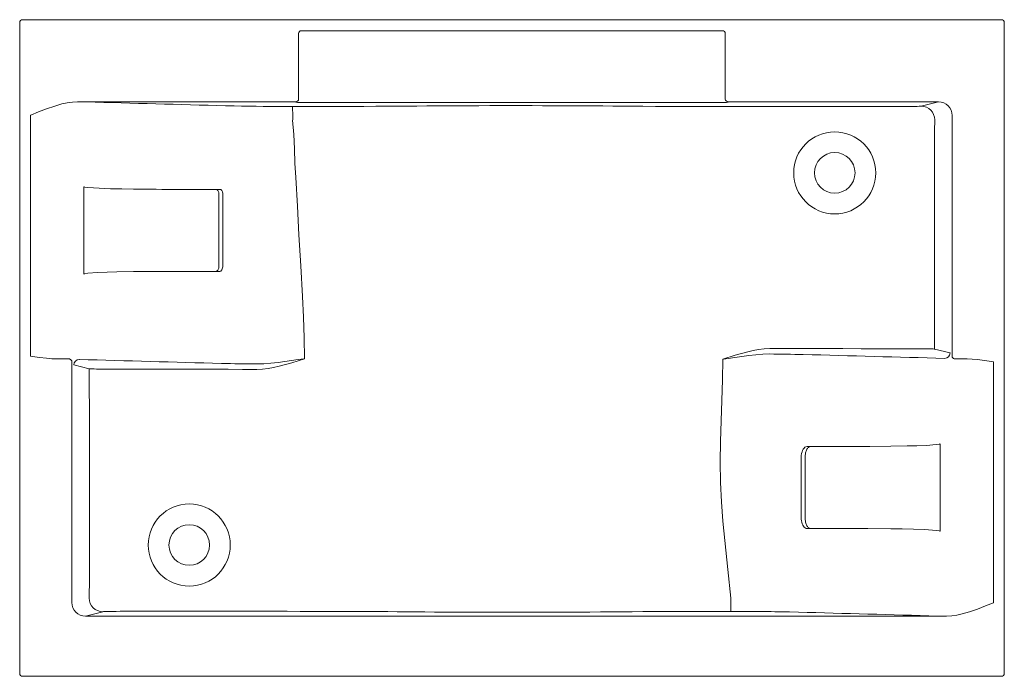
# Model space of a CAD drawing. Header units: millimetres. Extents: x 5671.2 to 5673, y 3779.1 to 3780.3.
import ezdxf

# ---------------------------------------------------------------- set-up
doc = ezdxf.new("R2010")
doc.units = ezdxf.units.MM
doc.layers.add('SANINDUSA', color=3, linetype='Continuous')

msp = doc.modelspace()

# ---------------------------------------------------------------- linework, layer by layer
at = {"layer": 'SANINDUSA', "lineweight": 15}
for p, q in [((5671.2004, 3779.1004), (5671.2004, 3780.2904)), ((5671.2054, 3780.2954), (5672.9954, 3780.2954)), ((5673.0004, 3780.2904), (5673.0004, 3779.1004)), ((5671.7104, 3780.2704), (5671.7104, 3780.1504)), ((5672.4854, 3780.2754), (5671.7154, 3780.2754)), ((5672.4904, 3780.1504), (5672.4904, 3780.2704)), ((5671.7054, 3780.1454), (5671.3064, 3780.1454)), ((5671.7054, 3780.1445), (5671.7054, 3780.1454)), ((5672.4854, 3780.1443), (5671.7154, 3780.1443)), ((5672.88, 3780.1454), (5672.4954, 3780.1454)), ((5672.4954, 3780.1454), (5672.4954, 3780.1445)), ((5672.8483, 3780.1374), (5672.88, 3780.1454)), ((5671.2204, 3780.1209), (5671.2204, 3779.6805)), ((5672.9051, 3779.6805), (5672.9051, 3780.1204)), ((5671.3175, 3779.9902), (5671.3175, 3779.8307)), ((5671.4499, 3779.9855), (5671.4603, 3779.9854)), ((5671.5661, 3779.9854), (5671.4603, 3779.9854)), ((5671.568, 3779.9849), (5671.5661, 3779.9854)), ((5671.5646, 3779.9754), (5671.5646, 3779.8454)), ((5671.5718, 3779.8454), (5671.572, 3779.9754)), ((5671.4603, 3779.8354), (5671.5661, 3779.8354)), ((5672.873, 3779.6935), (5672.9012, 3779.6865)), ((5671.2688, 3779.6754), (5671.2908, 3779.6754)), ((5671.2957, 3779.6704), (5671.2957, 3779.2305)), ((5671.3276, 3779.6574), (5671.2996, 3779.6644)), ((5672.9321, 3779.6755), (5672.9101, 3779.6755)), ((5672.9804, 3779.23), (5672.9804, 3779.6704)), ((5672.7405, 3779.5154), (5672.6401, 3779.5154)), ((5672.8833, 3779.5202), (5672.8833, 3779.3607)), ((5672.6362, 3779.3854), (5672.6362, 3779.4954)), ((5672.6401, 3779.3654), (5672.7405, 3779.3654)), ((5672.7509, 3779.3654), (5672.7405, 3779.3654)), ((5671.3526, 3779.2135), (5671.3208, 3779.2055)), ((5671.3208, 3779.2055), (5672.8945, 3779.2055)), ((5672.9954, 3779.0954), (5671.2054, 3779.0954))]:
    msp.add_line(p, q, dxfattribs=at)
at = {"layer": 'SANINDUSA', "lineweight": 15, "flags": 128}
for points in [[(5671.3064, 3780.1454), (5671.2967, 3780.1449), (5671.2871, 3780.1435), (5671.2776, 3780.1414), (5671.2644, 3780.1377), (5671.2496, 3780.1326), (5671.235, 3780.1269), (5671.2205, 3780.1209), (5671.2204, 3780.1209)], [(5671.6991, 3780.1368), (5671.7209, 3780.1368), (5671.7427, 3780.1368), (5671.7644, 3780.1369), (5671.786, 3780.1369), (5671.808, 3780.137), (5671.8298, 3780.1371), (5671.8514, 3780.1372), (5671.8726, 3780.1373), (5671.8908, 3780.1375), (5671.9087, 3780.1376), (5671.9266, 3780.1377), (5671.9446, 3780.1379), (5671.963, 3780.138), (5671.9817, 3780.1381), (5672.0007, 3780.1382), (5672.0199, 3780.1383), (5672.0398, 3780.1383), (5672.06, 3780.1384), (5672.0802, 3780.1384), (5672.1004, 3780.1384)], [(5672.1004, 3780.1384), (5672.1189, 3780.1384), (5672.1375, 3780.1384), (5672.156, 3780.1383), (5672.1743, 3780.1383), (5672.1931, 3780.1382), (5672.2118, 3780.1381), (5672.2302, 3780.138), (5672.2483, 3780.1379), (5672.2667, 3780.1378), (5672.2848, 3780.1377), (5672.3029, 3780.1375), (5672.3211, 3780.1374), (5672.3395, 3780.1373), (5672.3629, 3780.1371), (5672.3867, 3780.137), (5672.4108, 3780.1369), (5672.435, 3780.1368), (5672.4553, 3780.1368), (5672.4757, 3780.1367), (5672.4961, 3780.1367), (5672.5166, 3780.1367), (5672.5371, 3780.1367), (5672.5817, 3780.1366), (5672.6263, 3780.1366), (5672.671, 3780.1366), (5672.6978, 3780.1366), (5672.7247, 3780.1366), (5672.7515, 3780.1366), (5672.7784, 3780.1367), (5672.8052, 3780.1367)], [(5672.8052, 3780.1367), (5672.8094, 3780.1367), (5672.8169, 3780.1367), (5672.8239, 3780.1368), (5672.8304, 3780.1369), (5672.8361, 3780.1369), (5672.8409, 3780.1371), (5672.8446, 3780.1372), (5672.8471, 3780.1373), (5672.8483, 3780.1374)], [(5671.6994, 3780.1121), (5671.7013, 3780.0859), (5671.7026, 3780.0597), (5671.7036, 3780.0335), (5671.705, 3780.0073), (5671.7082, 3779.9549), (5671.711, 3779.9025), (5671.7144, 3779.8459), (5671.7176, 3779.7893), (5671.7191, 3779.7516), (5671.7202, 3779.7138), (5671.721, 3779.676)], [(5672.8732, 3780.1124), (5672.873, 3780.0926), (5672.8729, 3780.0726), (5672.8728, 3780.0525), (5672.8727, 3780.0324), (5672.8727, 3780.0123), (5672.8727, 3779.9785), (5672.8727, 3779.9446), (5672.8728, 3779.9108), (5672.8728, 3779.8564), (5672.8728, 3779.8021), (5672.8729, 3779.7478), (5672.873, 3779.6935)], [(5671.3176, 3779.9903), (5671.3177, 3779.9903), (5671.3178, 3779.9902), (5671.3184, 3779.9899), (5671.3197, 3779.9896), (5671.3248, 3779.9889), (5671.3456, 3779.9873), (5671.3665, 3779.9864), (5671.3873, 3779.9861), (5671.4082, 3779.9858), (5671.4499, 3779.9855)], [(5671.5596, 3779.9854), (5671.5603, 3779.9853), (5671.561, 3779.985), (5671.5617, 3779.9845), (5671.5623, 3779.9839), (5671.5629, 3779.983), (5671.5634, 3779.982), (5671.5638, 3779.9809), (5671.5642, 3779.9796), (5671.5644, 3779.9783), (5671.5646, 3779.9769), (5671.5646, 3779.9754)], [(5671.572, 3779.9754), (5671.5718, 3779.9776), (5671.571, 3779.9807), (5671.5697, 3779.9832), (5671.568, 3779.9849)], [(5671.5646, 3779.8454), (5671.5646, 3779.844), (5671.5644, 3779.8426), (5671.5642, 3779.8413), (5671.5638, 3779.84), (5671.5634, 3779.8389), (5671.5629, 3779.8379), (5671.5623, 3779.837), (5671.5617, 3779.8364), (5671.561, 3779.8359), (5671.5603, 3779.8356), (5671.5596, 3779.8354)], [(5671.5661, 3779.8354), (5671.568, 3779.836), (5671.5696, 3779.8376), (5671.5701, 3779.8384)], [(5671.446, 3779.8354), (5671.4082, 3779.8351), (5671.3782, 3779.8345), (5671.3604, 3779.8341), (5671.3426, 3779.8334), (5671.3248, 3779.832), (5671.3197, 3779.8313), (5671.3184, 3779.831), (5671.3178, 3779.8307), (5671.3177, 3779.8306), (5671.3176, 3779.8306), (5671.3176, 3779.8305), (5671.3176, 3779.8305), (5671.3176, 3779.8305), (5671.3176, 3779.8304)], [(5671.4603, 3779.8354), (5671.4499, 3779.8354), (5671.446, 3779.8354)], [(5672.486, 3779.6748), (5672.486, 3779.6748), (5672.5085, 3779.6821), (5672.5199, 3779.6855), (5672.5313, 3779.6886), (5672.5412, 3779.6909), (5672.5512, 3779.6928), (5672.5614, 3779.694), (5672.5716, 3779.6945)], [(5672.5716, 3779.6945), (5672.5916, 3779.6945), (5672.6316, 3779.6945), (5672.6716, 3779.6944), (5672.7051, 3779.6943), (5672.7386, 3779.6942), (5672.7721, 3779.6942), (5672.8056, 3779.6941)], [(5672.8056, 3779.6941), (5672.8134, 3779.6941), (5672.8212, 3779.6941), (5672.8286, 3779.6941), (5672.8358, 3779.6941), (5672.8425, 3779.694), (5672.8488, 3779.694), (5672.8544, 3779.6939), (5672.8595, 3779.6939), (5672.8638, 3779.6938), (5672.8673, 3779.6937), (5672.8701, 3779.6937), (5672.872, 3779.6936), (5672.873, 3779.6935)], [(5671.2204, 3779.6805), (5671.2205, 3779.6805), (5671.2206, 3779.6805), (5671.2236, 3779.6801), (5671.2366, 3779.6782), (5671.2496, 3779.6766), (5671.2592, 3779.6757), (5671.2682, 3779.6754)], [(5672.5715, 3779.6845), (5672.5588, 3779.6842), (5672.546, 3779.6831), (5672.5332, 3779.6817), (5672.5206, 3779.68), (5672.508, 3779.6782), (5672.4955, 3779.6763), (5672.4869, 3779.675), (5672.486, 3779.6748), (5672.486, 3779.6748)], [(5671.721, 3779.676), (5671.7209, 3779.6759), (5671.6979, 3779.6686), (5671.6863, 3779.6652), (5671.6746, 3779.6621), (5671.6647, 3779.6598), (5671.6547, 3779.6581), (5671.6444, 3779.6568), (5671.6342, 3779.6564)], [(5671.6342, 3779.6663), (5671.647, 3779.6666), (5671.6598, 3779.6676), (5671.6727, 3779.669), (5671.685, 3779.6706), (5671.6973, 3779.6724), (5671.7096, 3779.6742), (5671.7198, 3779.6758), (5671.7209, 3779.676), (5671.721, 3779.676)], [(5672.5003, 3779.238), (5672.495, 3779.2908), (5672.4894, 3779.3436), (5672.4859, 3779.3789), (5672.4832, 3779.4143), (5672.4816, 3779.4497), (5672.481, 3779.4872), (5672.4815, 3779.5247), (5672.4826, 3779.5622), (5672.484, 3779.5997), (5672.4853, 3779.6373), (5672.486, 3779.6748)], [(5672.9804, 3779.6704), (5672.9804, 3779.6704), (5672.9803, 3779.6704), (5672.9773, 3779.6708), (5672.9643, 3779.6727), (5672.9512, 3779.6743), (5672.9416, 3779.6752), (5672.9326, 3779.6755)], [(5671.3276, 3779.2385), (5671.3277, 3779.2502), (5671.3279, 3779.262), (5671.328, 3779.2858), (5671.3281, 3779.3114), (5671.3281, 3779.3369), (5671.3281, 3779.3625), (5671.3281, 3779.4009), (5671.3281, 3779.4394), (5671.3279, 3779.4939), (5671.3278, 3779.5484), (5671.3276, 3779.6574)], [(5671.3951, 3779.6567), (5671.3869, 3779.6567), (5671.3793, 3779.6567), (5671.3718, 3779.6567), (5671.3646, 3779.6568), (5671.3579, 3779.6568), (5671.3517, 3779.6569), (5671.346, 3779.6569), (5671.341, 3779.657), (5671.3367, 3779.6571), (5671.3332, 3779.6572), (5671.3305, 3779.6572), (5671.3286, 3779.6573), (5671.3276, 3779.6574)], [(5671.6342, 3779.6564), (5671.6078, 3779.6564), (5671.5815, 3779.6565), (5671.5288, 3779.6565), (5671.462, 3779.6566), (5671.3951, 3779.6567)], [(5672.6401, 3779.5154), (5672.6377, 3779.515), (5672.636, 3779.514), (5672.6343, 3779.5124), (5672.6328, 3779.5104), (5672.6315, 3779.5079), (5672.6306, 3779.5055), (5672.6299, 3779.5027)], [(5672.6362, 3779.4954), (5672.6363, 3779.4975), (5672.6364, 3779.4996), (5672.6367, 3779.5016), (5672.6371, 3779.5036), (5672.6376, 3779.5054), (5672.6381, 3779.5072), (5672.6388, 3779.5088), (5672.6396, 3779.5103), (5672.6404, 3779.5116), (5672.6413, 3779.5128), (5672.6422, 3779.5137), (5672.6432, 3779.5145), (5672.6442, 3779.515), (5672.6453, 3779.5153), (5672.6463, 3779.5154)], [(5672.7405, 3779.5154), (5672.7509, 3779.5155), (5672.7548, 3779.5155)], [(5672.7548, 3779.5155), (5672.7927, 3779.5158), (5672.8227, 3779.5164), (5672.8405, 3779.5168), (5672.8582, 3779.5175), (5672.876, 3779.5189), (5672.8812, 3779.5196), (5672.8824, 3779.5199), (5672.883, 3779.5202), (5672.8832, 3779.5203), (5672.8832, 3779.5203), (5672.8833, 3779.5204), (5672.8833, 3779.5204), (5672.8833, 3779.5204), (5672.8833, 3779.5204)], [(5672.6299, 3779.5027), (5672.6293, 3779.4992), (5672.6291, 3779.4954)], [(5672.6291, 3779.4954), (5672.6291, 3779.4179), (5672.6291, 3779.3854)], [(5672.631, 3779.3743), (5672.632, 3779.3719), (5672.6333, 3779.3698), (5672.6348, 3779.368), (5672.6365, 3779.3666), (5672.6382, 3779.3657), (5672.6401, 3779.3654)], [(5672.6463, 3779.3654), (5672.6453, 3779.3656), (5672.6442, 3779.3659), (5672.6432, 3779.3664), (5672.6422, 3779.3672), (5672.6413, 3779.3681), (5672.6404, 3779.3693), (5672.6396, 3779.3706), (5672.6388, 3779.3721), (5672.6381, 3779.3737), (5672.6376, 3779.3754), (5672.6371, 3779.3773), (5672.6367, 3779.3793), (5672.6364, 3779.3813), (5672.6363, 3779.3834), (5672.6362, 3779.3854)], [(5672.8833, 3779.3604), (5672.8833, 3779.3605), (5672.8833, 3779.3605), (5672.8833, 3779.3605), (5672.8832, 3779.3606), (5672.8832, 3779.3606), (5672.883, 3779.3607), (5672.8824, 3779.361), (5672.8812, 3779.3613), (5672.876, 3779.362), (5672.8552, 3779.3636), (5672.8344, 3779.3645), (5672.8135, 3779.3648), (5672.7927, 3779.3651), (5672.7509, 3779.3654)], [(5672.8945, 3779.2055), (5672.9042, 3779.206), (5672.9138, 3779.2074), (5672.9233, 3779.2095), (5672.9365, 3779.2132), (5672.9513, 3779.2183), (5672.9659, 3779.224), (5672.9804, 3779.23), (5672.9804, 3779.23)], [(5671.3958, 3779.2142), (5671.3914, 3779.2142), (5671.384, 3779.2142), (5671.377, 3779.2141), (5671.3705, 3779.214), (5671.3647, 3779.214), (5671.3599, 3779.2138), (5671.3562, 3779.2137), (5671.3538, 3779.2136), (5671.3526, 3779.2135)], [(5672.1005, 3779.2125), (5672.0827, 3779.2125), (5672.0649, 3779.2125), (5672.0472, 3779.2126), (5672.0296, 3779.2126), (5672.0116, 3779.2127), (5671.9937, 3779.2127), (5671.976, 3779.2128), (5671.9586, 3779.2129), (5671.9413, 3779.213), (5671.9243, 3779.2132), (5671.9073, 3779.2133), (5671.8903, 3779.2134), (5671.8732, 3779.2136), (5671.8513, 3779.2137), (5671.8291, 3779.2138), (5671.8067, 3779.2139), (5671.784, 3779.214), (5671.7606, 3779.2141), (5671.737, 3779.2141), (5671.7133, 3779.2141), (5671.6895, 3779.2142), (5671.6162, 3779.2142), (5671.5428, 3779.2143), (5671.5134, 3779.2143), (5671.484, 3779.2143), (5671.4546, 3779.2142), (5671.4252, 3779.2142), (5671.3958, 3779.2142)], [(5672.5007, 3779.2141), (5672.4805, 3779.2141), (5672.4603, 3779.2141), (5672.4402, 3779.2141), (5672.4202, 3779.214), (5672.4004, 3779.2139), (5672.3799, 3779.2138), (5672.3597, 3779.2137), (5672.3397, 3779.2136), (5672.3199, 3779.2135), (5672.3004, 3779.2134), (5672.2813, 3779.2132), (5672.2621, 3779.2131), (5672.2427, 3779.2129), (5672.223, 3779.2128), (5672.2024, 3779.2127), (5672.1815, 3779.2126), (5672.1605, 3779.2126), (5672.1393, 3779.2125), (5672.1199, 3779.2125), (5672.1005, 3779.2125)]]:
    msp.add_lwpolyline(points, dxfattribs=at)
at = {"layer": 'SANINDUSA', "lineweight": 15}
for centre in [(5672.6904, 3780.0155), (5671.5104, 3779.3354)]:
    msp.add_circle(centre, 0.075, dxfattribs=at)
at = {"layer": 'SANINDUSA', "lineweight": 15, "extrusion": (0, 3.49148e-15, -1)}
for centre in [(-5672.6904, 3780.0155), (-5671.5104, 3779.3354)]:
    msp.add_circle(centre, 0.0371, dxfattribs=at)
at = {"layer": 'SANINDUSA', "lineweight": 15}
for centre, radius, start, end in [((5671.2054, 3780.2904), 0.005, 90, 180), ((5672.9954, 3780.2904), 0.005, 0, 90), ((5671.7154, 3780.2704), 0.005, 90, 180), ((5672.4854, 3780.2704), 0.005, 0, 90), ((5671.7054, 3780.1504), 0.005, 269.9958, 0), ((5672.4954, 3780.1504), 0.005, 180, 270.0042), ((5671.688, 3784.6209), 4.4841, 268.7788, 270.1425), ((5671.1171, 3780.1176), 0.5824, 359.4628, 1.8938), ((5672.8482, 3780.1124), 0.025, 0.0231, 89.846), ((5671.5567, 3779.8453), 0.0151, 332.7249, 0.5194), ((5672.5455, 3776.1202), 3.5644, 88.5968, 89.5815), ((5672.8912, 3779.6865), 0.01, 270.143, 359.9878), ((5672.9101, 3779.6805), 0.00499, 179.8607, 255.9451), ((5671.2908, 3779.6704), 0.005, 75.9843, 90), ((5671.2908, 3779.6704), 0.00499, 359.8607, 75.9451), ((5671.3095, 3779.6644), 0.01, 91.4628, 179.9108), ((5671.6626, 3783.5833), 3.9171, 268.6376, 269.5847), ((5672.9101, 3779.6805), 0.005, 255.9843, 270), ((5672.661, 3779.3851), 0.0319, 179.4482, 199.9108), ((5671.3526, 3779.2385), 0.025, 180.0143, 269.8547), ((5672.9284, 3779.2324), 0.4281, 179.2579, 182.4535), ((5672.512, 3774.7118), 4.5023, 88.7796, 90.144), ((5671.2054, 3779.1004), 0.005, 180, 270), ((5672.9954, 3779.1004), 0.005, 270, 0)]:
    msp.add_arc(centre, radius, start, end, dxfattribs=at)
for centre, major_axis, ratio, start_param, end_param in [((5761.6655, 3781.1456), (106.9891, 0), 0.017455, 3.707202, 3.711612), ((5671.7154, 3780.1445), (0.01, 0), 0.017455, 3.141593, 4.712389), ((5672.4854, 3780.1445), (0.01, 0), 0.017455, 4.712389, 6.283185), ((5672.88, 3780.1204), (0.0243, 0.0061), 0.996383, 6.039173, 7.608752), ((5582.5354, 3778.6753), (107.0241, 0), 0.017455, 0.565618, 0.570108), ((5761.6655, 3780.6756), (107.0241, 0), 0.017455, 3.707211, 3.711725), ((5671.3208, 3779.2305), (0.0243, 0.0061), 0.996383, 2.897581, 4.467159), ((5582.5354, 3778.2053), (106.9891, 0), 0.017455, 0.565609, 0.570029)]:
    msp.add_ellipse(centre, major_axis=major_axis, ratio=ratio, start_param=start_param, end_param=end_param, dxfattribs=at)

doc.saveas('drawing.dxf')
